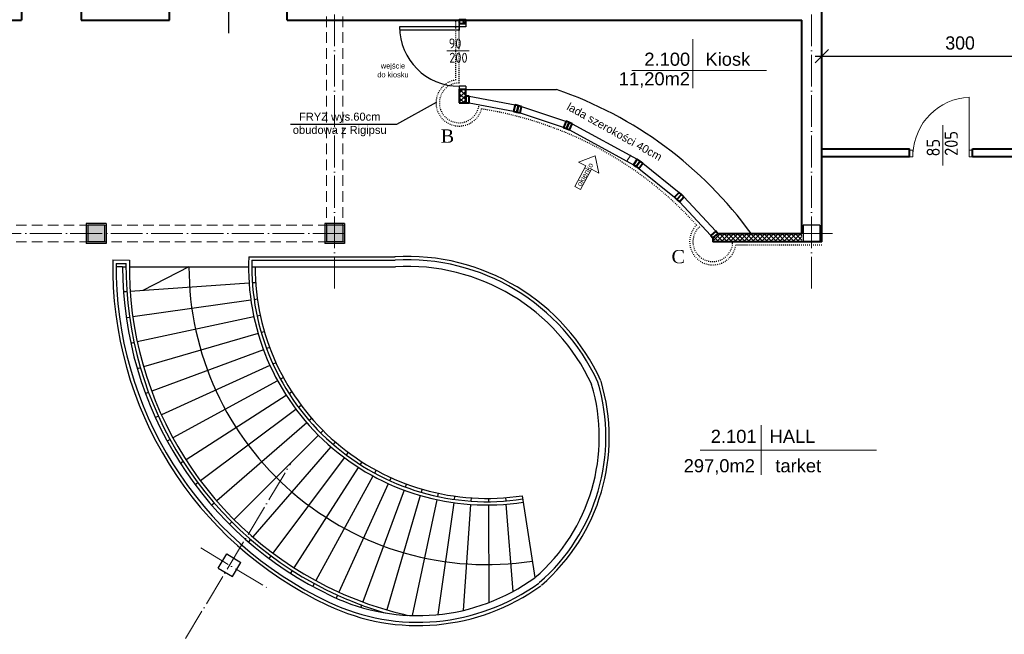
# Model space of a CAD drawing. Header units: millimetres. Extents: x -32003 to -19505, y 17931 to 29358.
# Tile 7 of 92: x -27123 to -25637, y 21044 to 21972. Entities that reach past the tile are written whole.
import ezdxf

# ---------------------------------------------------------------- set-up
doc = ezdxf.new("R2010")
doc.units = ezdxf.units.MM
doc.header["$PDMODE"] = 3
for name, pattern in [('ACAD_ISO03W100', [30, 12, -18]), ('ACAD_ISO04W100', [30.5, 24, -3, 0.5, -3]), ('KRESKOWA_X2', [12, 8, -4])]:
    doc.linetypes.add(name, pattern=pattern)
for name, color, linetype, lineweight in [('_wymiary', 1, 'Continuous', 9), ('drzwi', 140, 'Continuous', 13), ('okno', 2, 'Continuous', 25), ('okno widok', 8, 'Continuous', 25), ('opisy drzwi', 40, 'Continuous', 13), ('opisy pom', 3, 'Continuous', 18), ('przerywana', 7, 'KRESKOWA_X2', 5), ('schody', 21, 'Continuous', 25), ('symetria', 7, 'ACAD_ISO03W100', 5), ('SZRAF', 51, 'Continuous', 9), ('słupy', 2, 'Continuous', 30), ('ściana', 4, 'Continuous', 40)]:
    doc.layers.add(name, color=color, linetype=linetype, lineweight=lineweight)
doc.styles.add('ISO', font='isocp.shx')
doc.styles.add('SYSTEM', font='TXT')
doc.dimstyles.new('Jacek2', dxfattribs={"dimscale": 2, "dimtxt": 10, "dimasz": 10, "dimexe": 15, "dimexo": 15, "dimgap": 5, "dimtad": 1, "dimdec": 0, "dimrnd": 0.5, "dimzin": 0, "dimdsep": 46, "dimtxsty": 'Standard', "dimblk": 'OBLIQUE', "dimcen": 0, "dimdle": 5, "dimadec": 1, "dimazin": 0, "dimtfac": 1, "dimtdec": 0, "dimtofl": 0, "dimtmove": 0, "dimatfit": 3, "dimfxl": 0, "dimtolj": 1, "dimtzin": 0, "dimarcsym": 0})

# ---------------------------------------------------------------- blocks, each defined once
blk = doc.blocks.new('_OBLIQUE')
at = {"color": 0, "linetype": 'ByBlock'}
blk.add_line((-0.5, -0.5), (0.5, 0.5), dxfattribs=at)
blk = doc.blocks.new('*D894')
at = {"layer": '_wymiary', "color": 0, "lineweight": -2}
for p, q in [((-25912.1, 21929.4), (-25912.1, 21947.2)), ((-25612.7, 21929.4), (-25612.7, 21947.2)), ((-25922.1, 21917.2), (-25602.7, 21917.2))]:
    blk.add_line(p, q, dxfattribs=at)
at = {"layer": 'Defpoints', "color": 0}
for p in [(-25612.7, 21917.2), (-25912.1, 21899.4), (-25612.7, 21899.4)]:
    blk.add_point(p, dxfattribs=at)
at = {"layer": '_wymiary', "color": 0, "lineweight": -2, "xscale": 20, "yscale": 20, "zscale": 20, "rotation": 180}
blk.add_blockref('_OBLIQUE', (-25912.1, 21917.2), dxfattribs=at)
at = {"layer": '_wymiary', "color": 0, "lineweight": -2, "xscale": 20, "yscale": 20, "zscale": 20}
blk.add_blockref('_OBLIQUE', (-25612.7, 21917.2), dxfattribs=at)
at = {"layer": '_wymiary', "color": 0, "insert": (-25703.4, 21937.2), "char_height": 20, "attachment_point": 5}
blk.add_mtext('\\A1;300', dxfattribs=at)

msp = doc.modelspace()

# ---------------------------------------------------------------- hatches: boundary and pattern name
at = {"layer": 'SZRAF'}
h = msp.add_hatch(dxfattribs=at)
h.set_pattern_fill('ANSI37', color=256, scale=1.5, style=0)
h.set_pattern_definition([(45, (-30305.4986, 17032.1346), (-3.367596, 3.367596), []), (135, (-30305.4986, 17032.1346), (-3.367596, -3.367596), [])])
h.paths.add_polyline_path([(-26449.6, 21856.9), (-26449.6, 21866.9), (-26459.6, 21866.9), (-26459.6, 21846.8), (-26449.6, 21846.8)])
h.paths.add_polyline_path([(-26449.6, 21972.1), (-26459.6, 21972.1), (-26459.6, 21966.9), (-26449.6, 21966.9)])
at = {"layer": 'SZRAF', "ltscale": 0.5}
h = msp.add_hatch(color=256, dxfattribs=at)
h.paths.add_polyline_path([(-26995.2, 21636.9), (-26995.2, 21649.4), (-27007.7, 21649.4), (-27007.7, 21636.9), (-27002.7, 21636.9)])
h.paths.add_polyline_path([(-27007.7, 21636.9), (-27007.7, 21649.4), (-27020.2, 21649.4), (-27020.2, 21636.9)])
h.paths.add_polyline_path([(-27007.7, 21661.9), (-27020.2, 21661.9), (-27020.2, 21649.4), (-27007.7, 21649.4)])
h.paths.add_polyline_path([(-27007.7, 21661.9), (-27007.7, 21649.4), (-26995.2, 21649.4), (-26995.2, 21661.9)])
h = msp.add_hatch(color=256, dxfattribs=at)
h.paths.add_polyline_path([(-26635.2, 21636.9), (-26635.2, 21649.4), (-26647.7, 21649.4), (-26647.7, 21636.9), (-26642.7, 21636.9)])
h.paths.add_polyline_path([(-26647.7, 21636.9), (-26647.7, 21649.4), (-26660.2, 21649.4), (-26660.2, 21636.9)])
h.paths.add_polyline_path([(-26647.7, 21661.9), (-26660.2, 21661.9), (-26660.2, 21649.4), (-26647.7, 21649.4)])
h.paths.add_polyline_path([(-26647.7, 21661.9), (-26647.7, 21649.4), (-26635.2, 21649.4), (-26635.2, 21661.9)])
at = {"layer": 'SZRAF'}
h = msp.add_hatch(dxfattribs=at)
h.set_pattern_fill('ANSI37', color=256, scale=1.5, style=0)
h.set_pattern_definition([(45, (-26978.6594, 15186.3893), (-3.367596, 3.367596), []), (135, (-26978.6594, 15186.3893), (-3.367596, -3.367596), [])])
h.paths.add_polyline_path([(-26068.9, 21649.1), (-26076.7, 21642.8), (-26076.7, 21637.1), (-25942.1, 21637.1), (-25942.1, 21649.1)])

# ---------------------------------------------------------------- linework, layer by layer
for p, q in [((-26807.2, 21951.9), (-26807.2, 22003.9)), ((-26449.6, 21867.1), (-26312.8, 21867.1)), ((-26293.7, 21817.2), (-26297.5, 21807.9)), ((-26777.4, 21614.4), (-26556.2, 21614.4)), ((-26982.6, 21609.5), (-26957.6, 21609)), ((-26977.6, 21604.4), (-26962.6, 21604.3)), ((-26772.5, 21609.4), (-26556.2, 21609.4)), ((-26767.7, 21599.4), (-26555.9, 21599.4))]:
    msp.add_line(p, q)
msp.add_lwpolyline([(-26494.6, 21847.4), (-26554.3, 21814.2), (-26714.3, 21814.2)])
for centre, radius, start, end in [((-26510.2, 21293.3), 606.8, 35.9194, 71.0144), ((-26417.7, 21599.4), 360, 177.612, 278.7647), ((-26538.3, 21293.1), 321.8, 24.5877, 93.2977), ((-26417.7, 21599.4), 565, 178.9769, 244.7941), ((-26417.7, 21599.4), 560, 179.4838, 244.7955), ((-26417.7, 21599.4), 545, 179.4838, 245.5614), ((-26417.7, 21599.4), 540, 178.9769, 245.5614), ((-26417.7, 21599.4), 355, 178.3858, 278.7647), ((-26417.7, 21599.4), 350, 180, 278.7647), ((-26538.3, 21293.1), 316.8, 24.5877, 93.2977), ((-26538.3, 21293.1), 306.8, 24.7178, 93.2977), ((-26528.4, 21341.9), 280.3, 310.7914, 16.4803), ((-26528.4, 21341.9), 290.3, 310.7914, 16.6226), ((-26528.4, 21341.9), 295.3, 310.7914, 16.6226), ((-26522.1, 21373.6), 316.3, 244.4908, 305.934), ((-26522.1, 21373.6), 311.3, 244.4833, 305.934), ((-26417.7, 21599.4), 545, 245.5614, 253.703), ((-26417.7, 21599.4), 540, 245.5614, 257.2434)]:
    msp.add_arc(centre, radius, start, end)
at = {"layer": 'drzwi'}
msp.add_line((-25689.6, 21770.4), (-25689.6, 21855.4), dxfattribs=at)
for points in [[(-25779.6, 21765.4), (-25774.6, 21765.4), (-25774.6, 21775.4), (-25779.6, 21775.4)], [(-25689.6, 21765.4), (-25684.6, 21765.4), (-25684.6, 21775.4), (-25689.6, 21775.4)]]:
    msp.add_lwpolyline(points, close=True, dxfattribs=at)
msp.add_arc((-25685.8, 21766.6), 88.8, 92.4035, 177.5965, dxfattribs=at)
at = {"layer": 'okno', "ltscale": 0.5}
for p, q in [((-26449.6, 21961.9), (-26549.6, 21961.9)), ((-26459.6, 21956.9), (-26549.4, 21956.9)), ((-26459.6, 21966.9), (-26459.6, 21961.9)), ((-26459.6, 21961.9), (-26459.6, 21956.9)), ((-26449.6, 21966.9), (-26449.6, 21961.9)), ((-26459.6, 21871.9), (-26459.6, 21866.9)), ((-26449.6, 21871.9), (-26459.6, 21871.9)), ((-26449.6, 21871.9), (-26449.6, 21866.9))]:
    msp.add_line(p, q, dxfattribs=at)
msp.add_arc((-26459.6, 21961.9), 90, 180, 270, dxfattribs=at)
at = {"layer": 'okno widok', "linetype": 'ACAD_ISO03W100', "ltscale": 0.1}
for p, q in [((-26464.6, 21881.4), (-26464.6, 21972.1)), ((-26459.6, 21876.8), (-26459.6, 21972.1)), ((-26046.7, 21637.1), (-25944.6, 21637.1)), ((-25912.1, 21632.1), (-26042.1, 21632.1))]:
    msp.add_line(p, q, dxfattribs=at)
at = {"layer": 'okno widok'}
for p, q in [((-26444.6, 21856.9), (-26375, 21843.8)), ((-26444.6, 21846.9), (-26377.4, 21834.1)), ((-26365.3, 21841.3), (-26297.4, 21818.7)), ((-26367.7, 21831.6), (-26301.2, 21809.5)), ((-26289.1, 21815.2), (-26190.7, 21761.6)), ((-26292.9, 21806), (-26196.4, 21753.4)), ((-26182.5, 21755.9), (-26127.6, 21711.6)), ((-26188.2, 21747.7), (-26134.4, 21704.3)), ((-26120.3, 21704.8), (-26072.1, 21653)), ((-26127.1, 21697.4), (-26079.9, 21646.7))]:
    msp.add_line(p, q, dxfattribs=at)
at = {"layer": 'okno widok', "linetype": 'ACAD_ISO03W100', "ltscale": 0.1}
for centre, radius, start, end in [((-26459.6, 21846.8), 35, 98.2132, 344.7732), ((-26459.6, 21846.8), 30, 90, 354.5147), ((-26510.2, 21293.3), 550.8, 42.0441, 81.1895), ((-26076.7, 21637.1), 35, 134.2036, 351.7868), ((-26076.7, 21637.1), 30, 125.094, 0)]:
    msp.add_arc(centre, radius, start, end, dxfattribs=at)
at = {"layer": 'opisy drzwi'}
for p, q in [((-26444.5, 21925.6), (-26478.2, 21925.6)), ((-25729.5, 21752), (-25729.5, 21812.9)), ((-26200.4, 21768), (-26205.9, 21759.6)), ((-26123.9, 21708.2), (-26130.8, 21700.8)), ((-26068.9, 21649.1), (-26076.7, 21642.8))]:
    msp.add_line(p, q, dxfattribs=at)
at = {"layer": 'opisy pom'}
for p, q in [((-26107, 21943.3), (-26107, 21868.8)), ((-26199, 21895.9), (-25995.7, 21895.9)), ((-26003.8, 21360.1), (-26003.8, 21284.8)), ((-26095.8, 21322.2), (-25829.8, 21322.2))]:
    msp.add_line(p, q, dxfattribs=at)
at = {"layer": 'przerywana', "ltscale": 2}
for p, q in [((-26660.2, 21649.4), (-26660.2, 22316.9)), ((-26635.2, 21649.4), (-26635.2, 22316.9)), ((-26632.7, 21661.9), (-27940.2, 21661.9)), ((-26632.7, 21636.9), (-27940.2, 21636.9))]:
    msp.add_line(p, q, dxfattribs=at)
at = {"layer": 'schody'}
for p, q in [((-26967.7, 21599.4), (-26977.7, 21599.4)), ((-26967.7, 21599.4), (-26962.7, 21599.4)), ((-26957.7, 21599.4), (-26779.7, 21599.4)), ((-26867.7, 21599.4), (-26937.1, 21563.3)), ((-26867.7, 21599.4), (-26777.7, 21599.4)), ((-26772.7, 21599.4), (-26767.7, 21599.4)), ((-26776.8, 21574.4), (-26956.4, 21562)), ((-26766.8, 21575.1), (-26771.8, 21574.8)), ((-26961.4, 21561.6), (-26966.3, 21561.3)), ((-26774.1, 21548.8), (-26952.3, 21523.5)), ((-26764.2, 21550.2), (-26769.2, 21549.5)), ((-26759.8, 21525.7), (-26764.7, 21524.7)), ((-26957.3, 21522.8), (-26962.2, 21522.1)), ((-26769.6, 21523.6), (-26945.6, 21485.7)), ((-26763.2, 21498.4), (-26936, 21447.9)), ((-26753.6, 21501.2), (-26758.4, 21499.8)), ((-26950.5, 21484.7), (-26955.3, 21483.6)), ((-26755.1, 21473.9), (-26923.8, 21411.2)), ((-26745.7, 21477.4), (-26750.4, 21475.7)), ((-26736.2, 21454.4), (-26740.8, 21452.3)), ((-26940.8, 21446.5), (-26945.6, 21445.1)), ((-26745.3, 21450.3), (-26909.2, 21375.7)), ((-26733.7, 21427), (-26891.7, 21340.8)), ((-26724.9, 21431.8), (-26729.3, 21429.4)), ((-26928.5, 21409.5), (-26933.2, 21407.8)), ((-26712.2, 21410.2), (-26716.4, 21407.5)), ((-26720.6, 21404.8), (-26872, 21307.6)), ((-26706, 21383.8), (-26850.1, 21276)), ((-26698, 21389.8), (-26702, 21386.8)), ((-26913.7, 21373.6), (-26918.3, 21371.6)), ((-26689.7, 21363.5), (-26825.7, 21245.6)), ((-26682.1, 21370.1), (-26685.9, 21366.8)), ((-26665, 21351.8), (-26668.6, 21348.2)), ((-26896.1, 21338.4), (-26900.5, 21336)), ((-26672.1, 21344.7), (-26799.3, 21217.4)), ((-26646.8, 21334.8), (-26650.1, 21331)), ((-26653.4, 21327.2), (-26771.2, 21191.2)), ((-26627.1, 21319), (-26630.1, 21314.9)), ((-26876.3, 21304.9), (-26880.5, 21302.2)), ((-26633.1, 21310.9), (-26740.8, 21166.7)), ((-26606.5, 21304.7), (-26609.2, 21300.5)), ((-26611.9, 21296.3), (-26709.1, 21144.7)), ((-26585.1, 21292), (-26587.5, 21287.6)), ((-26854.2, 21273), (-26858.2, 21270)), ((-26589.9, 21283.2), (-26676, 21125.2)), ((-26562.5, 21280.7), (-26564.5, 21276.2)), ((-26566.6, 21271.6), (-26641.1, 21107.7)), ((-26542.8, 21261.8), (-26605.3, 21093)), ((-26539.3, 21271.2), (-26541, 21266.5)), ((-26515.7, 21263.4), (-26517.1, 21258.6)), ((-26491.2, 21257.2), (-26492.2, 21252.3)), ((-26829.4, 21242.3), (-26833.2, 21239.1)), ((-26518.5, 21253.8), (-26568.9, 21081)), ((-26493.3, 21247.4), (-26530.8, 21072.5)), ((-26467.9, 21242.9), (-26491.7, 21073.9)), ((-26466.5, 21252.8), (-26467.2, 21247.8)), ((-26441.7, 21250.2), (-26442.1, 21245.2)), ((-26415.6, 21249.4), (-26415.6, 21244.4)), ((-26389.8, 21250.5), (-26389.4, 21245.5)), ((-26364.3, 21253.5), (-26345.3, 21129.7)), ((-26442.4, 21240.2), (-26453.5, 21080.2)), ((-26415.6, 21239.4), (-26414.7, 21092.1)), ((-26389.1, 21240.5), (-26378.5, 21108.7)), ((-26802.9, 21213.8), (-26806.4, 21210.3)), ((-26774.5, 21187.4), (-26777.8, 21183.6)), ((-26743.8, 21162.7), (-26746.8, 21158.7)), ((-26711.8, 21140.5), (-26714.5, 21136.3)), ((-26678.4, 21120.8), (-26680.8, 21116.4)), ((-26643.1, 21103.2), (-26645.2, 21098.6)), ((-26607.1, 21088.3), (-26608.3, 21084.9))]:
    msp.add_line(p, q, dxfattribs=at)
for centre, radius, start, end in [((-26417.7, 21599.4), 550, 180, 244.7983), ((-26417.7, 21599.4), 450, 180, 278.7647), ((-26522.1, 21373.6), 301.3, 244.4833, 305.934)]:
    msp.add_arc(centre, radius, start, end, dxfattribs=at)
at = {"layer": 'symetria', "linetype": 'ACAD_ISO04W100', "ltscale": 2}
for p, q in [((-26647.7, 21566.4), (-26647.7, 22849.4)), ((-25927.7, 21566.4), (-25927.7, 22720.2)), ((-26632.7, 21649.4), (-28075.9, 21649.4)), ((-25896.2, 21649.6), (-25959.1, 21649.6)), ((-26998.3, 20828.8), (-26712.6, 21304.3)), ((-26998.3, 20828.8), (-26712.6, 21304.3)), ((-26849.7, 21174.5), (-26748.6, 21113.7)), ((-26849.7, 21174.5), (-26748.6, 21113.7))]:
    msp.add_line(p, q, dxfattribs=at)
at = {"layer": 'SZRAF'}
msp.add_line((-26285.2, 21720.7), (-26276.5, 21715.9), dxfattribs=at)
for points in [[(-26285.2, 21720.7), (-26268.5, 21751.5), (-26279.4, 21757.4), (-26254.5, 21766.6)], [(-26276.5, 21715.9), (-26259.7, 21746.7), (-26248.7, 21740.7), (-26254.5, 21766.6)]]:
    msp.add_lwpolyline(points, dxfattribs=at)
at = {"layer": 'słupy'}
for p, q in [((-27022.7, 21664.4), (-27022.7, 21634.4)), ((-26992.7, 21664.4), (-27022.7, 21664.4)), ((-26995.2, 21661.9), (-27020.2, 21661.9)), ((-27020.2, 21661.9), (-27020.2, 21636.9)), ((-26995.2, 21661.9), (-26995.2, 21636.9)), ((-26992.7, 21664.4), (-26992.7, 21634.4)), ((-26662.7, 21664.4), (-26662.7, 21634.4)), ((-26632.7, 21664.4), (-26662.7, 21664.4)), ((-26635.2, 21661.9), (-26660.2, 21661.9)), ((-26660.2, 21661.9), (-26660.2, 21636.9)), ((-26635.2, 21661.9), (-26635.2, 21636.9)), ((-26632.7, 21664.4), (-26632.7, 21634.4)), ((-25940.2, 21662.1), (-25940.2, 21637.1)), ((-25915.2, 21662.1), (-25940.2, 21662.1)), ((-25915.2, 21662.1), (-25915.2, 21637.1)), ((-26992.7, 21634.4), (-27022.7, 21634.4)), ((-26995.2, 21636.9), (-27020.2, 21636.9)), ((-26632.7, 21634.4), (-26662.7, 21634.4)), ((-26635.2, 21636.9), (-26660.2, 21636.9)), ((-25915.2, 21637.1), (-25940.2, 21637.1)), ((-26823.5, 21144.1), (-26810.6, 21165.6)), ((-26823.5, 21144.1), (-26810.6, 21165.6)), ((-26810.6, 21165.6), (-26789.2, 21152.7)), ((-26810.6, 21165.6), (-26789.2, 21152.7)), ((-26823.5, 21144.1), (-26802, 21131.3)), ((-26823.5, 21144.1), (-26802, 21131.3)), ((-26802, 21131.3), (-26789.2, 21152.7)), ((-26802, 21131.3), (-26789.2, 21152.7))]:
    msp.add_line(p, q, dxfattribs=at)
at = {"layer": 'ściana'}
for p, q in [((-25912.1, 21971.9), (-25912.1, 22305.4)), ((-27220.2, 21971.9), (-27120.2, 21971.9)), ((-27120.2, 21983.9), (-27120.2, 21971.9)), ((-27030.2, 21983.9), (-27030.2, 21971.9)), ((-27030.2, 21971.9), (-26897.2, 21971.9)), ((-26897.2, 21971.9), (-26897.2, 21983.9)), ((-26719.1, 21971.9), (-26719.1, 21983.9)), ((-26719.1, 21971.9), (-25942.1, 21971.9)), ((-25942.1, 21649.1), (-25942.1, 21971.9)), ((-25912.1, 21637.1), (-25912.1, 21971.9)), ((-26449.6, 21866.9), (-26459.6, 21866.9)), ((-25912.1, 21777.4), (-25779.6, 21777.4)), ((-25779.6, 21765.4), (-25912.1, 21765.4)), ((-25779.6, 21765.4), (-25779.6, 21777.4)), ((-25684.6, 21765.4), (-25684.6, 21777.4)), ((-25684.6, 21777.4), (-25487.6, 21777.4)), ((-25487.6, 21765.4), (-25684.6, 21765.4)), ((-25942.1, 21649.1), (-26068.9, 21649.1)), ((-26076.7, 21642.8), (-26076.7, 21637.1)), ((-25912.1, 21637.1), (-26076.7, 21637.1))]:
    msp.add_line(p, q, dxfattribs=at)
for points in [[(-26459.6, 21966.9), (-26449.6, 21966.9), (-26449.6, 21972.1), (-26459.6, 21972.1)], [(-26459.6, 21846.8), (-26449.6, 21846.8), (-26449.6, 21866.9), (-26459.6, 21866.9)], [(-26444.6, 21856.9), (-26449.6, 21856.9), (-26449.6, 21846.9), (-26444.6, 21846.9)], [(-26370.1, 21842.5), (-26375, 21843.8), (-26377.4, 21834.1), (-26372.6, 21832.8)], [(-26365.3, 21841.3), (-26370.1, 21842.5), (-26372.6, 21832.8), (-26367.7, 21831.6)], [(-26293.7, 21817.2), (-26298.3, 21819.1), (-26302.2, 21809.8), (-26297.6, 21807.9)], [(-26289.1, 21815.2), (-26293.7, 21817.2), (-26297.6, 21807.9), (-26292.9, 21806)], [(-26186.6, 21758.7), (-26190.7, 21761.6), (-26196.4, 21753.4), (-26192.3, 21750.5)], [(-26182.5, 21755.9), (-26186.6, 21758.7), (-26192.3, 21750.5), (-26188.2, 21747.7)], [(-26124, 21708.2), (-26127.6, 21711.6), (-26134.4, 21704.3), (-26130.8, 21700.8)], [(-26120.3, 21704.8), (-26123.9, 21708.2), (-26130.8, 21700.8), (-26127.1, 21697.4)], [(-26068.9, 21649.1), (-26072.1, 21653), (-26079.9, 21646.7), (-26076.7, 21642.8)]]:
    msp.add_lwpolyline(points, close=True, dxfattribs=at)

# ---------------------------------------------------------------- texts
at = {"char_height": 20, "width": 28.856, "attachment_point": 1}
for s, insert in [('{\\fTimes New Roman|b0|i0|c238|p18;B}', (-26487.4, 21806.7)), ('{\\fTimes New Roman|b0|i0|c238|p18;C}', (-26139, 21624.6))]:
    msp.add_mtext(s, dxfattribs=dict(at, insert=insert))
at = {"layer": 'opisy drzwi', "style": 'ISO'}
for s, p in [('90', (-26475.4, 21929.1)), ('200', (-26474.6, 21907.5))]:
    msp.add_text(s, height=15, dxfattribs=at).set_placement(p)
for s, p in [('205', (-25706.8, 21766.7)), ('85', (-25733.9, 21765.8))]:
    msp.add_text(s, height=20, rotation=90, dxfattribs=at).set_placement(p)
at = {"layer": 'opisy pom', "style": 'SYSTEM'}
for s, insert, char_height, attachment_point in [('{\\fArial|b0|i0|c238|p34;2.100   Kiosk}', (-26180.1, 21922.7), 19.8, 1), ('{\\fArial|b0|i0|c238|p34;wejście \\Pdo kiosku}', (-26559.6, 21896), 8, 5), ('{\\fArial|b0|i0|c238|p34;11,20m2}', (-26218.7, 21893.1), 19.8, 1), ('{\\fArial|b0|i0|c238|p34;FRYZ wys.60cm\\Pobudowa z Rigipsu}', (-26640, 21814.2), 12, 5), ('{\\fArial|b0|i0|c238|p34;2.101}', (-26079.8, 21353), 19.8, 1), ('{\\fArial|b0|i0|c238|p34;HALL}', (-25991, 21353), 19.8, 1), ('{\\fArial|b0|i0|c238|p34;297,0m2    tarket}', (-26120.7, 21308.6), 19.8, 1)]:
    msp.add_mtext(s, dxfattribs=dict(at, insert=insert, char_height=char_height, attachment_point=attachment_point))
at = {"layer": 'opisy pom', "attachment_point": 5, "style": 'SYSTEM'}
for s, insert, char_height, rotation in [('{\\fArial|b0|i0|c238|p34;lada szerokości 40cm}', (-26225.1, 21803.3), 12, 330.8041), ('{\\fArial|b0|i0|c238|p34;okienko}', (-26269.7, 21738.6), 8, 60.7126)]:
    msp.add_mtext(s, dxfattribs=dict(at, insert=insert, char_height=char_height, rotation=rotation))

# ---------------------------------------------------------------- dimensions: what is measured, and where the dimension line sits
at = {"layer": '_wymiary'}
dim = msp.add_linear_dim(base=(-25612.7, 21917.2), p1=(-25912.1, 21899.4), p2=(-25612.7, 21899.4), dimstyle='Jacek2', override={"dimtmove": 1}, dxfattribs=at)
dim.commit()
dim.dimension.update_dxf_attribs({"geometry": '*D894', "text_midpoint": (-25703.4, 21917.2), "dimtype": 160})

doc.saveas('drawing.dxf')
